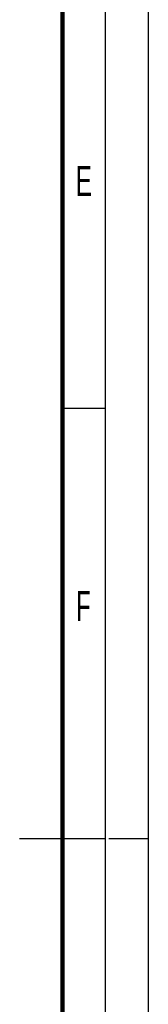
# Model space of a CAD drawing. Header units: millimetres. Extents: x 0 to 841, y 0 to 594.
# Tile 88 of 116: x 826 to 841, y 278 to 392. Entities that reach past the tile are written whole.
import ezdxf

# ---------------------------------------------------------------- set-up
doc = ezdxf.new("R2010")
doc.units = ezdxf.units.MM
doc.header["$LTSCALE"] = 46.255
doc.linetypes.add('DASHED', pattern=[0.2, 0.1, -0.1])
doc.layers.get('0').update_dxf_attribs({"linetype": 'CONTINUOUS'})
doc.styles.add('TEXTSTYLE_2', font='txt', dxfattribs={"width": 0.6})

msp = doc.modelspace()

# ---------------------------------------------------------------- linework, layer by layer
at = {"color": 7, "linetype": 'CONTINUOUS'}
for p, q in [((841, 0), (841, 594)), ((836, 347), (831, 347)), ((836, 297), (826, 297))]:
    msp.add_line(p, q, dxfattribs=at)
at = {"color": 2, "linetype": 'CONTINUOUS'}
msp.add_line((836, 5), (836, 589), dxfattribs=at)
at = {"color": 7, "linetype": 'DASHED'}
msp.add_line((841, 297), (836, 297), dxfattribs=at)
at = {"color": 7, "linetype": 'CONTINUOUS', "const_width": 0.5}
msp.add_lwpolyline([(831, 10), (831, 584)], dxfattribs=at)

# ---------------------------------------------------------------- texts
at = {"color": 5, "linetype": 'CONTINUOUS', "char_height": 3.5, "width": 2.1, "attachment_point": 1, "line_spacing_factor": 0.9, "style": 'TEXTSTYLE_2'}
for s, insert in [('E', (832.5467, 375.2078)), ('F', (832.5624, 325.7948))]:
    msp.add_mtext(s, dxfattribs=dict(at, insert=insert))

doc.saveas('drawing.dxf')
